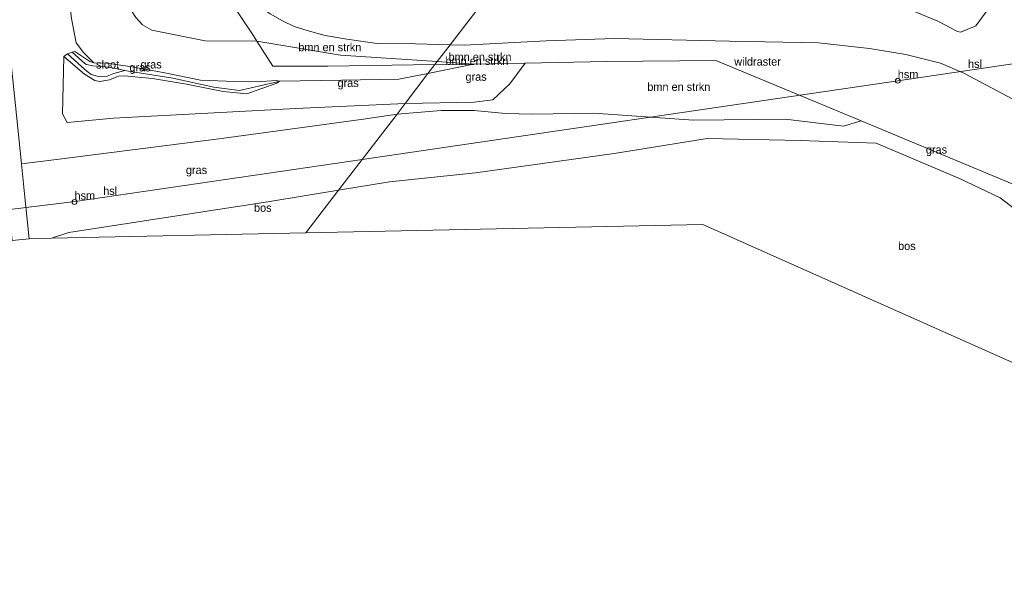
# Model space of a CAD drawing. Header units: millimetres. Extents: x 180000 to 190000, y 466229 to 468626.
# Tile 153 of 202: x 186283 to 186586, y 466696 to 466872. Entities that reach past the tile are written whole.
import ezdxf
from ezdxf.enums import TextEntityAlignment as Align

# ---------------------------------------------------------------- set-up
doc = ezdxf.new("R2010")
doc.units = ezdxf.units.MM
for name, color, linetype, lineweight in [('af-bs-rasterhekwerk', 8, 'hekwerk', 18), ('bp-b5-bomenstruiken', 93, 'Continuous', 18), ('bp-b5-bos', 93, 'Continuous', 18), ('bp-b5-grasland', 93, 'Continuous', 18), ('gw-bs-insteekwatergang', 93, 'Continuous', 18), ('gw-bs-kruinlijn', 93, 'Continuous', 18), ('gw-bs-teenlijn', 93, 'Continuous', 18), ('kd-bs-opnamedtmgrens', 173, 'Continuous', 18), ('kl-bs-electriciteit hoogsp', 13, 'elechoog', 18), ('kl-bs-hoogspanningsmast', 8, 'Continuous', 18), ('og-b5-water', 153, 'Continuous', 18), ('og-bs-hulpgeometrie', 53, 'Continuous', 18), ('vh-b5-verh_soort', 8, 'Continuous', 18), ('wh-bs-greppel', 133, 'greppel', 18)]:
    doc.layers.add(name, color=color, linetype=linetype, lineweight=lineweight)
doc.styles.add('rtw_iso', font='iso-rtw.shx')
doc.linetypes.add('elechoog', pattern='A,28,-5,[23,RTW.shx,S=1.25,R=0,X=0,Y=0],-5,[23,RTW.shx,S=1.25,R=0,X=0,Y=0],-5,[23,RTW.shx,S=1.25,R=0,X=0,Y=0],-5', length=48)
doc.linetypes.add('greppel', pattern='A,25.5,-0.01,[14,RTW.shx,S=1,R=0,X=0,Y=0],1,[14,RTW.shx,S=1,R=0,X=0,Y=0],1,[14,RTW.shx,S=1,R=0,X=0,Y=0],1,[14,RTW.shx,S=1,R=0,X=0,Y=0],1,[14,RTW.shx,S=1,R=0,X=0,Y=0],0.5,-0.01', length=30.02)
doc.linetypes.add('hekwerk', pattern='A,7,-1.5,[1,RTW.shx,S=0.75,R=0,X=0,Y=0],-1.5', length=10)

# ---------------------------------------------------------------- blocks, each defined once
blk = doc.blocks.new('dtbattr-r')
at = {"style": 'rtw_iso'}
blk.add_attdef('TAG', text='', height=2.5, dxfattribs=at).set_placement((0, 0), align=Align.MIDDLE_CENTER)
blk = doc.blocks.new('dtb')
blk.add_circle((0, 0), 0.75)
blk = doc.blocks.new('dtbattr')
at = {"style": 'rtw_iso'}
blk.add_attdef('TAG', (0.59, 0.87), '', height=2.5, dxfattribs=at)
blk = doc.blocks.new('dtbattr-l')
at = {"style": 'rtw_iso'}
blk.add_attdef('TAG', (0, 0), '', height=2.5, dxfattribs=at)

msp = doc.modelspace()

# ---------------------------------------------------------------- linework, layer by layer
at = {"layer": 'af-bs-rasterhekwerk'}
for points in [[(186272.69, 466990.32, 73.08), (186294.53, 466974.98, 73.68), (186299.85, 466963.62, 73.89), (186302.67, 466957.61, 74), (186309.39, 466943.66, 74.59), (186314.25, 466933.16, 75), (186325.11, 466912.9, 75.91), (186335.63, 466896.61, 76.37), (186348.22, 466877.72, 76.92), (186354.94, 466867.67, 77), (186356.31, 466865.58, 76.66), (186361.16, 466857.9, 76.01), (186378.1, 466857.87, 76.16), (186410.91, 466858.37, 75.98)], [(186410.91, 466858.37, 75.98), (186422.79, 466858.55, 75.92), (186438.63, 466858.85, 75.65), (186463.57, 466859.33, 75.22), (186497.11, 466859.66, 74.54), (186541.73, 466841.11, 73.51), (186588.05, 466821.82, 74.51)]]:
    msp.add_polyline3d(points, dxfattribs=at)
at = {"layer": 'bp-b5-bomenstruiken'}
for points in [[(186435.3, 466890.18, 67.25), (186415.56, 466864.43, 76.02), (186404.98, 466864.72, 76.09), (186393.19, 466864.82, 76.37), (186383.89, 466866.13, 76.49), (186377.2, 466867.25, 76.54), (186372, 466868.7, 76.6), (186367.71, 466870.08, 76.66), (186364.19, 466871.76, 76.63), (186360.39, 466873.96, 76.63)], [(186599.86, 466841.61, 74.99), (186573.44, 466855.68, 73.91), (186566.12, 466858.79, 73.67), (186555.44, 466861.45, 73.42), (186544.34, 466863.34, 73.42), (186528.66, 466865.02, 73.42), (186501.3, 466865.57, 74.15), (186466.06, 466866.36, 74.88), (186445.05, 466865.61, 75.45), (186419.92, 466864.31, 75.99), (186415.56, 466864.43, 76.02), (186435.3, 466890.18, 67.25)], [(186348.22, 466877.72, 76.92), (186354.94, 466867.67, 77), (186356.31, 466865.58, 76.66), (186340.37, 466865.71, 76.75), (186324.05, 466868.97, 76.69), (186321.22, 466870.59, 76.76), (186319.12, 466872.84, 76.73)], [(186360.39, 466873.96, 76.63), (186364.19, 466871.76, 76.63), (186367.71, 466870.08, 76.66), (186372, 466868.7, 76.6), (186377.2, 466867.25, 76.54), (186383.89, 466866.13, 76.49), (186393.19, 466864.82, 76.37), (186404.98, 466864.72, 76.09), (186415.56, 466864.43, 76.02), (186411.62, 466859.3, 76.07), (186381.97, 466861.27, 76.48), (186356.31, 466865.58, 76.66), (186354.94, 466867.67, 77), (186348.22, 466877.72, 76.92)], [(186550.68, 466877.73, 66.27), (186565.31, 466871.67, 66.9), (186571.29, 466868.55, 67.14), (186572.31, 466868.31, 67.1), (186576.94, 466870.23, 66.15), (186583.29, 466878.99, 60.18)], [(186299.44, 466872.52, 74.75), (186300.82, 466865.01, 74.63), (186303.04, 466862.06, 74.66), (186306.22, 466858.94, 74.96), (186304.98, 466859.31, 74.95), (186300.44, 466862.43, 74.48), (186299.6, 466862.19, 74.41), (186298.15, 466861.66, 74.46), (186297.02, 466860.88, 74.47), (186296.62, 466843.24, 74.74), (186298.06, 466840.63, 74.74), (186312.31, 466841.92, 74.7), (186368.23, 466844.91, 75.3), (186401.79, 466846.47, 75.7), (186399.29, 466843.2, 75.73), (186388.96, 466841.64, 75.66), (186345.46, 466835.72, 75.26), (186294.77, 466829.29, 75.05), (186284.04, 466827.9, 75.12), (186283.64, 466831.96, 75.05), (186281.87, 466848.81, 74.85)], [(186319.12, 466872.84, 76.73), (186321.22, 466870.59, 76.76), (186324.05, 466868.97, 76.69), (186340.37, 466865.71, 76.75), (186356.31, 466865.58, 76.66), (186361.16, 466857.9, 76.01), (186378.1, 466857.87, 76.16), (186410.91, 466858.37, 75.98), (186408.78, 466855.59, 75.93), (186399.85, 466853.86, 75.91), (186382.3, 466853.55, 75.73), (186363.19, 466853.25, 75.53), (186362.21, 466853.53, 75.55), (186356.4, 466853.11, 75.36), (186349.52, 466853.16, 75.38), (186339, 466853.55, 75.33), (186327.51, 466855.9, 75.17), (186317.25, 466857.78, 75.06), (186310.24, 466858.83, 75.07), (186306.22, 466858.94, 74.96), (186303.04, 466862.06, 74.66), (186300.82, 466865.01, 74.63), (186299.44, 466872.52, 74.75)], [(186588.05, 466821.82, 74.51), (186541.73, 466841.11, 73.51), (186497.11, 466859.66, 74.54), (186463.57, 466859.33, 75.22), (186438.63, 466858.85, 75.65), (186422.79, 466858.55, 75.92), (186411.62, 466859.3, 76.07), (186415.56, 466864.43, 76.02), (186419.92, 466864.31, 75.99), (186445.05, 466865.61, 75.45), (186466.06, 466866.36, 74.88), (186501.3, 466865.57, 74.15), (186528.66, 466865.02, 73.42), (186544.34, 466863.34, 73.42), (186555.44, 466861.45, 73.42), (186566.12, 466858.79, 73.67), (186573.44, 466855.68, 73.91), (186599.86, 466841.61, 74.99)]]:
    msp.add_polyline3d(points, dxfattribs=at)
for points in [[(186410.91, 466858.37, 75.98), (186378.1, 466857.87, 76.16), (186361.16, 466857.9, 76.01), (186356.31, 466865.58, 76.66), (186381.97, 466861.27, 76.48), (186411.62, 466859.3, 76.07)], [(186497.11, 466859.66, 74.54), (186541.73, 466841.11, 73.51), (186536.37, 466839.46, 73.7), (186518.42, 466841.68, 73.88), (186490.25, 466841.31, 74.34), (186459.74, 466843.45, 75.36), (186441, 466843.19, 75.74), (186432.56, 466843.34, 75.67), (186422.99, 466844.25, 75.65), (186412.82, 466844.33, 75.67), (186399.29, 466843.2, 75.73), (186401.79, 466846.47, 75.7), (186422.95, 466846.82, 75.63), (186428.66, 466847.59, 75.76), (186433.9, 466852.42, 75.79), (186438.63, 466858.85, 75.65), (186463.57, 466859.33, 75.22)], [(186422.79, 466858.55, 75.92), (186410.91, 466858.37, 75.98), (186411.62, 466859.3, 76.07)], [(186422.79, 466858.55, 75.92), (186408.78, 466855.59, 75.93), (186410.91, 466858.37, 75.98)]]:
    msp.add_polyline3d(points, close=True, dxfattribs=at)
at = {"layer": 'bp-b5-bos'}
for points in [[(186584.35, 466817.49, 74.76), (186595.46, 466809.03, 74.76), (186594.08, 466806.33, 74.73), (186593.52, 466798.71, 74.71), (186592.94, 466782.32, 74.78), (186590.97, 466765.75, 75.05), (186493.15, 466809.35, 74.11), (186371.35, 466806.77, 74.81), (186381.37, 466819.84, 75.87), (186397, 466822.4, 76.21), (186423.37, 466825.12, 75.84), (186465.93, 466831.09, 74.87), (186494.45, 466835.71, 74.11), (186522.99, 466835.04, 73.81), (186546.31, 466834.23, 73.79), (186571.95, 466823.43, 74.06)], [(186371.35, 466806.77, 74.81), (186293.29, 466805.11, 75.26), (186298.57, 466806.82, 75.32), (186360.24, 466816.37, 75.42), (186381.37, 466819.84, 75.87)]]:
    msp.add_polyline3d(points, close=True, dxfattribs=at)
at = {"layer": 'bp-b5-grasland'}
for points in [[(186583.29, 466878.99, 60.18), (186576.94, 466870.23, 66.15), (186572.31, 466868.31, 67.1), (186571.29, 466868.55, 67.14), (186565.31, 466871.67, 66.9), (186550.68, 466877.73, 66.27)], [(186595.46, 466809.03, 74.76), (186584.35, 466817.49, 74.76), (186571.95, 466823.43, 74.06), (186546.31, 466834.23, 73.79), (186522.99, 466835.04, 73.81), (186494.45, 466835.71, 74.11), (186465.93, 466831.09, 74.87), (186423.37, 466825.12, 75.84), (186397, 466822.4, 76.21), (186381.37, 466819.84, 75.87), (186399.29, 466843.2, 75.73), (186412.82, 466844.33, 75.67), (186422.99, 466844.25, 75.65), (186432.56, 466843.34, 75.67), (186441, 466843.19, 75.74), (186459.74, 466843.45, 75.36), (186490.25, 466841.31, 74.34), (186518.42, 466841.68, 73.88), (186536.37, 466839.46, 73.7), (186541.73, 466841.11, 73.51), (186588.05, 466821.82, 74.51)]]:
    msp.add_polyline3d(points, dxfattribs=at)
for points in [[(186305.45, 466855.33, 74.7), (186307.99, 466854.63, 74.67), (186310.36, 466854.84, 74.67), (186312.43, 466855.64, 74.69), (186315.71, 466856.61, 74.82), (186316.9, 466856.38, 74.8), (186330.51, 466854.18, 74.93), (186343.04, 466851.46, 74.9), (186350.9, 466850.45, 74.96), (186361.69, 466852.86, 75.21), (186363.19, 466853.25, 75.53), (186362.4, 466852.69, 75.5), (186353.18, 466849.38, 75.12), (186345.92, 466850.15, 75.07), (186334.64, 466852.41, 75.18), (186324.3, 466854.09, 75.12), (186315.53, 466854.97, 74.97), (186313.78, 466854.81, 74.94), (186311.01, 466853.68, 74.89), (186308.05, 466853.18, 74.8), (186306.51, 466853.5, 74.8), (186303.35, 466855.47, 74.71), (186297.02, 466860.88, 74.47), (186298.15, 466861.66, 74.46), (186302.48, 466857.74, 74.7), (186304.09, 466856.36, 74.7)], [(186349.52, 466853.16, 75.38), (186356.4, 466853.11, 75.36), (186362.21, 466853.53, 75.55), (186363.19, 466853.25, 75.53), (186361.69, 466852.86, 75.21), (186350.9, 466850.45, 74.96), (186343.04, 466851.46, 74.9), (186330.51, 466854.18, 74.93), (186316.9, 466856.38, 74.8), (186315.71, 466856.61, 74.82), (186310.98, 466857.63, 74.78), (186305.9, 466857.96, 74.72), (186304.02, 466858.35, 74.69), (186303.46, 466858.73, 74.69), (186299.6, 466862.19, 74.41), (186300.44, 466862.43, 74.48), (186304.98, 466859.31, 74.95), (186306.22, 466858.94, 74.96), (186310.24, 466858.83, 75.07), (186317.25, 466857.78, 75.06), (186327.51, 466855.9, 75.17), (186339, 466853.55, 75.33)], [(186306.51, 466853.5, 74.8), (186308.05, 466853.18, 74.8), (186311.01, 466853.68, 74.89), (186313.78, 466854.81, 74.94), (186315.53, 466854.97, 74.97), (186324.3, 466854.09, 75.12), (186334.64, 466852.41, 75.18), (186345.92, 466850.15, 75.07), (186353.18, 466849.38, 75.12), (186362.4, 466852.69, 75.5), (186363.19, 466853.25, 75.53), (186382.3, 466853.55, 75.73), (186399.85, 466853.86, 75.91), (186408.78, 466855.59, 75.93), (186401.79, 466846.47, 75.7), (186368.23, 466844.91, 75.3), (186312.31, 466841.92, 74.7), (186298.06, 466840.63, 74.74), (186296.62, 466843.24, 74.74), (186297.02, 466860.88, 74.47), (186303.35, 466855.47, 74.71)], [(186422.95, 466846.82, 75.63), (186401.79, 466846.47, 75.7), (186408.78, 466855.59, 75.93), (186422.79, 466858.55, 75.92), (186438.63, 466858.85, 75.65), (186433.9, 466852.42, 75.79), (186428.66, 466847.59, 75.76)], [(186293.29, 466805.11, 75.26), (186286.42, 466804.91, 75.47), (186285.16, 466816.71, 75.33), (186284.04, 466827.9, 75.12), (186294.77, 466829.29, 75.05), (186345.46, 466835.72, 75.26), (186388.96, 466841.64, 75.66), (186399.29, 466843.2, 75.73), (186381.37, 466819.84, 75.87), (186360.24, 466816.37, 75.42), (186298.57, 466806.82, 75.32)]]:
    msp.add_polyline3d(points, close=True, dxfattribs=at)
at = {"layer": 'gw-bs-insteekwatergang'}
for points in [[(186300.44, 466862.43, 74.48), (186304.98, 466859.31, 74.95), (186306.22, 466858.94, 74.96), (186310.24, 466858.83, 75.07), (186317.25, 466857.78, 75.06), (186327.51, 466855.9, 75.17), (186339, 466853.55, 75.33), (186349.52, 466853.16, 75.38)], [(186297.02, 466860.88, 74.47), (186303.35, 466855.47, 74.71), (186306.51, 466853.5, 74.8), (186308.05, 466853.18, 74.8), (186311.01, 466853.68, 74.89), (186313.78, 466854.81, 74.94), (186315.53, 466854.97, 74.97), (186324.3, 466854.09, 75.12), (186334.64, 466852.41, 75.18), (186345.92, 466850.15, 75.07), (186353.18, 466849.38, 75.12), (186362.4, 466852.69, 75.5), (186363.19, 466853.25, 75.53), (186362.21, 466853.53, 75.55), (186356.4, 466853.11, 75.36), (186349.52, 466853.16, 75.38)]]:
    msp.add_polyline3d(points, dxfattribs=at)
at = {"layer": 'gw-bs-kruinlijn'}
for points in [[(186309.89, 466921.62, 75.16), (186315.23, 466890.5, 76.48), (186315.69, 466883.25, 76.63), (186316.03, 466879.58, 76.75), (186317.1, 466875.95, 76.76), (186319.12, 466872.84, 76.73), (186321.22, 466870.59, 76.76), (186324.05, 466868.97, 76.69), (186340.37, 466865.71, 76.75)], [(186415.56, 466864.43, 76.02), (186404.98, 466864.72, 76.09), (186393.19, 466864.82, 76.37), (186383.89, 466866.13, 76.49), (186377.2, 466867.25, 76.54), (186372, 466868.7, 76.6), (186367.71, 466870.08, 76.66), (186364.19, 466871.76, 76.63), (186360.39, 466873.96, 76.63), (186356.45, 466876.74, 76.61), (186352.76, 466879.69, 76.64), (186349.28, 466882.63, 76.62), (186345.7, 466886.11, 76.49), (186341.96, 466890.26, 76.39), (186337.95, 466895.45, 76.3), (186333.85, 466901.45, 76.08)], [(186340.37, 466865.71, 76.75), (186356.31, 466865.58, 76.66), (186381.97, 466861.27, 76.48)], [(186415.56, 466864.43, 76.02), (186419.92, 466864.31, 75.99), (186445.05, 466865.61, 75.45), (186466.06, 466866.36, 74.88), (186501.3, 466865.57, 74.15), (186528.66, 466865.02, 73.42), (186544.34, 466863.34, 73.42), (186555.44, 466861.45, 73.42), (186566.12, 466858.79, 73.67), (186573.44, 466855.68, 73.91), (186599.86, 466841.61, 74.99), (186608.83, 466837.88, 75.24), (186621.21, 466831.76, 75.48), (186656.89, 466815.37, 75.69)], [(186411.62, 466859.3, 76.07), (186381.97, 466861.27, 76.48)], [(186411.62, 466859.3, 76.07), (186422.79, 466858.55, 75.92)]]:
    msp.add_polyline3d(points, dxfattribs=at)
at = {"layer": 'gw-bs-teenlijn'}
for points in [[(186306.22, 466858.94, 74.96), (186303.04, 466862.06, 74.66), (186300.82, 466865.01, 74.63), (186299.44, 466872.52, 74.75), (186298.64, 466878.76, 74.71)], [(186408.78, 466855.59, 75.93), (186399.85, 466853.86, 75.91), (186382.3, 466853.55, 75.73), (186363.19, 466853.25, 75.53)], [(186422.79, 466858.55, 75.92), (186408.78, 466855.59, 75.93)]]:
    msp.add_polyline3d(points, dxfattribs=at)
at = {"layer": 'kd-bs-opnamedtmgrens'}
for points in [[(186098.4, 467042.56, 72.76), (186135.67, 467018.6, 72.75), (186212.79, 466963.36, 73.95), (186229.65, 466940.89, 74.18), (186230.27, 466809.52, 75.62), (186229.93, 466806.71, 75.79), (186229.98, 466802.84, 75.59), (186267.97, 466804.31, 75.36), (186274.61, 466804.41, 75.3), (186277.85, 466804.41, 75.27), (186281.14, 466804.37, 75.4), (186286.42, 466804.91, 75.47), (186293.29, 466805.11, 75.26), (186371.35, 466806.77, 74.81)], [(186755.23, 466696.19, 76.29), (186593.47, 466764.7, 75), (186590.97, 466765.75, 75.05), (186493.15, 466809.35, 74.11), (186371.35, 466806.77, 74.81)]]:
    msp.add_polyline3d(points, dxfattribs=at)
at = {"layer": 'kl-bs-electriciteit hoogsp'}
for points in [[(186388.62, 466829.29, 100.12), (186553.02, 466853.42, 99.42), (186760.45, 466884.14, 101.15)], [(186229.38, 466807.65, 100.49), (186300.55, 466816.37, 100.49), (186388.62, 466829.29, 100.12)]]:
    msp.add_polyline3d(points, dxfattribs=at)
at = {"layer": 'og-b5-water'}
msp.add_polyline3d([(186310.36, 466854.84, 74.67), (186307.99, 466854.63, 74.67), (186305.45, 466855.33, 74.7), (186304.09, 466856.36, 74.7), (186302.48, 466857.74, 74.7), (186298.15, 466861.66, 74.46), (186299.6, 466862.19, 74.41), (186303.46, 466858.73, 74.69), (186304.02, 466858.35, 74.69), (186305.9, 466857.96, 74.72), (186310.98, 466857.63, 74.78), (186315.71, 466856.61, 74.82), (186312.43, 466855.64, 74.69)], close=True, dxfattribs=at)
at = {"layer": 'og-bs-hulpgeometrie'}
for points in [[(186371.35, 466806.77, 74.81), (186381.37, 466819.84, 75.87), (186399.29, 466843.2, 75.73), (186401.79, 466846.47, 75.7), (186408.78, 466855.59, 75.93), (186410.91, 466858.37, 75.98), (186411.62, 466859.3, 76.07), (186415.56, 466864.43, 76.02), (186435.3, 466890.18, 67.25)], [(186297.02, 466860.88, 74.47), (186298.15, 466861.66, 74.46), (186299.6, 466862.19, 74.41), (186300.44, 466862.43, 74.48)], [(186363.19, 466853.25, 75.53), (186361.69, 466852.86, 75.21)]]:
    msp.add_polyline3d(points, dxfattribs=at)
at = {"layer": 'vh-b5-verh_soort'}
msp.add_polyline3d([(186286.42, 466804.91, 75.47), (186281.14, 466804.37, 75.4), (186280.18, 466813.84, 75.14), (186279.83, 466817.33, 75.1), (186278.2, 466833.56, 75.06), (186274.39, 466871.62, 74.71), (186273.65, 466878.81, 74.47), (186270.39, 466911.63, 74.03), (186265.45, 466957.32, 73.65), (186263.43, 466978.95, 73.35), (186261.77, 466989.03, 73.22), (186268.41, 466989.84, 73.23), (186269.88, 466967.87, 73.51), (186272.41, 466942.22, 73.71), (186274.54, 466921.94, 74.01), (186276.2, 466906.05, 74.1), (186278.08, 466886.52, 74.33), (186279.71, 466869.36, 74.62), (186281.87, 466848.81, 74.85), (186283.64, 466831.96, 75.05), (186284.04, 466827.9, 75.12), (186285.16, 466816.71, 75.33)], close=True, dxfattribs=at)
at = {"layer": 'wh-bs-greppel'}
msp.add_polyline3d([(186315.71, 466856.61, 74.82), (186316.9, 466856.38, 74.8), (186330.51, 466854.18, 74.93), (186343.04, 466851.46, 74.9), (186350.9, 466850.45, 74.96), (186361.69, 466852.86, 75.21)], dxfattribs=at)

# ---------------------------------------------------------------- block references
at = {"layer": 'af-bs-rasterhekwerk'}
ref = msp.add_blockref('dtbattr-l', (186502.79, 466857.3, 74.41), dxfattribs=at)
ref.add_attrib('TAG', 'wildraster', dxfattribs={"layer": '0', "height": 2.5, "style": 'rtw_iso'}).set_placement((186502.79, 466857.3, 74.41), align=Align.BOTTOM_LEFT)
at = {"layer": 'bp-b5-bomenstruiken'}
ref = msp.add_blockref('dtbattr-r', (186369, 466861.72, 76.23), dxfattribs=at)
ref.add_attrib('TAG', 'bmn en strkn', dxfattribs={"layer": '0', "height": 2.5, "style": 'rtw_iso'}).set_placement((186369, 466861.72, 76.23), align=Align.BOTTOM_LEFT)
ref = msp.add_blockref('dtbattr-r', (186415.11, 466858.74, 75.99), dxfattribs=at)
ref.add_attrib('TAG', 'bmn en strkn', dxfattribs={"layer": '0', "height": 2.5, "style": 'rtw_iso'}).set_placement((186415.11, 466858.74, 75.99), align=Align.BOTTOM_LEFT)
ref = msp.add_blockref('dtbattr-r', (186414.16, 466857.51, 75.94), dxfattribs=at)
ref.add_attrib('TAG', 'bmn en strkn', dxfattribs={"layer": '0', "height": 2.5, "style": 'rtw_iso'}).set_placement((186414.16, 466857.51, 75.94), align=Align.BOTTOM_LEFT)
ref = msp.add_blockref('dtbattr-r', (186476.11, 466849.56, 75.15), dxfattribs=at)
ref.add_attrib('TAG', 'bmn en strkn', dxfattribs={"layer": '0', "height": 2.5, "style": 'rtw_iso'}).set_placement((186476.11, 466849.56, 75.15), align=Align.BOTTOM_LEFT)
at = {"layer": 'bp-b5-bos'}
ref = msp.add_blockref('dtbattr-r', (186355.4, 466812.47, 75.34), dxfattribs=at)
ref.add_attrib('TAG', 'bos', dxfattribs={"layer": '0', "height": 2.5, "style": 'rtw_iso'}).set_placement((186355.4, 466812.47, 75.34), align=Align.BOTTOM_LEFT)
ref = msp.add_blockref('dtbattr-r', (186553.08, 466800.73, 74.77), dxfattribs=at)
ref.add_attrib('TAG', 'bos', dxfattribs={"layer": '0', "height": 2.5, "style": 'rtw_iso'}).set_placement((186553.08, 466800.73, 74.77), align=Align.BOTTOM_LEFT)
at = {"layer": 'bp-b5-grasland'}
ref = msp.add_blockref('dtbattr-r', (186320.57, 466856.44, 74.99), dxfattribs=at)
ref.add_attrib('TAG', 'gras', dxfattribs={"layer": '0', "height": 2.5, "style": 'rtw_iso'}).set_placement((186320.57, 466856.44, 74.99), align=Align.BOTTOM_LEFT)
ref = msp.add_blockref('dtbattr-r', (186317.17, 466855.52, 74.9), dxfattribs=at)
ref.add_attrib('TAG', 'gras', dxfattribs={"layer": '0', "height": 2.5, "style": 'rtw_iso'}).set_placement((186317.17, 466855.52, 74.9), align=Align.BOTTOM_LEFT)
ref = msp.add_blockref('dtbattr-r', (186381.04, 466850.75, 75.14), dxfattribs=at)
ref.add_attrib('TAG', 'gras', dxfattribs={"layer": '0', "height": 2.5, "style": 'rtw_iso'}).set_placement((186381.04, 466850.75, 75.14), align=Align.BOTTOM_LEFT)
ref = msp.add_blockref('dtbattr-r', (186420.31, 466852.66, 75.77), dxfattribs=at)
ref.add_attrib('TAG', 'gras', dxfattribs={"layer": '0', "height": 2.5, "style": 'rtw_iso'}).set_placement((186420.31, 466852.66, 75.77), align=Align.BOTTOM_LEFT)
ref = msp.add_blockref('dtbattr-r', (186561.61, 466830.31, 75.23), dxfattribs=at)
ref.add_attrib('TAG', 'gras', dxfattribs={"layer": '0', "height": 2.5, "style": 'rtw_iso'}).set_placement((186561.61, 466830.31, 75.23), align=Align.BOTTOM_LEFT)
ref = msp.add_blockref('dtbattr-r', (186334.51, 466824.05, 75.41), dxfattribs=at)
ref.add_attrib('TAG', 'gras', dxfattribs={"layer": '0', "height": 2.5, "style": 'rtw_iso'}).set_placement((186334.51, 466824.05, 75.41), align=Align.BOTTOM_LEFT)
at = {"layer": 'kl-bs-electriciteit hoogsp'}
ref = msp.add_blockref('dtbattr-l', (186574.55, 466856.61, 99.6), dxfattribs=at)
ref.add_attrib('TAG', 'hsl', dxfattribs={"layer": '0', "height": 2.5, "style": 'rtw_iso'}).set_placement((186574.55, 466856.61, 99.6), align=Align.BOTTOM_LEFT)
ref = msp.add_blockref('dtbattr-l', (186309.12, 466817.63, 100.45), dxfattribs=at)
ref.add_attrib('TAG', 'hsl', dxfattribs={"layer": '0', "height": 2.5, "style": 'rtw_iso'}).set_placement((186309.12, 466817.63, 100.45), align=Align.BOTTOM_LEFT)
at = {"layer": 'kl-bs-hoogspanningsmast'}
ref = msp.add_blockref('dtbattr', (186552.98, 466853.42, 73.81), dxfattribs=at)
ref.add_attrib('TAG', 'hsm', dxfattribs={"layer": '0', "height": 2.5, "style": 'rtw_iso'}).set_placement((186552.98, 466853.42, 73.81), align=Align.BOTTOM_LEFT)
for p in [(186552.98, 466853.42, 73.81), (186300.32, 466816.21, 75.19)]:
    msp.add_blockref('dtb', p, dxfattribs=at)
ref = msp.add_blockref('dtbattr', (186300.32, 466816.21, 75.19), dxfattribs=at)
ref.add_attrib('TAG', 'hsm', dxfattribs={"layer": '0', "height": 2.5, "style": 'rtw_iso'}).set_placement((186300.32, 466816.21, 75.19), align=Align.BOTTOM_LEFT)
at = {"layer": 'og-b5-water'}
ref = msp.add_blockref('dtbattr-r', (186306.93, 466856.41, 74.67), dxfattribs=at)
ref.add_attrib('TAG', 'sloot', dxfattribs={"layer": '0', "height": 2.5, "style": 'rtw_iso'}).set_placement((186306.93, 466856.41, 74.67), align=Align.BOTTOM_LEFT)

doc.saveas('drawing.dxf')
